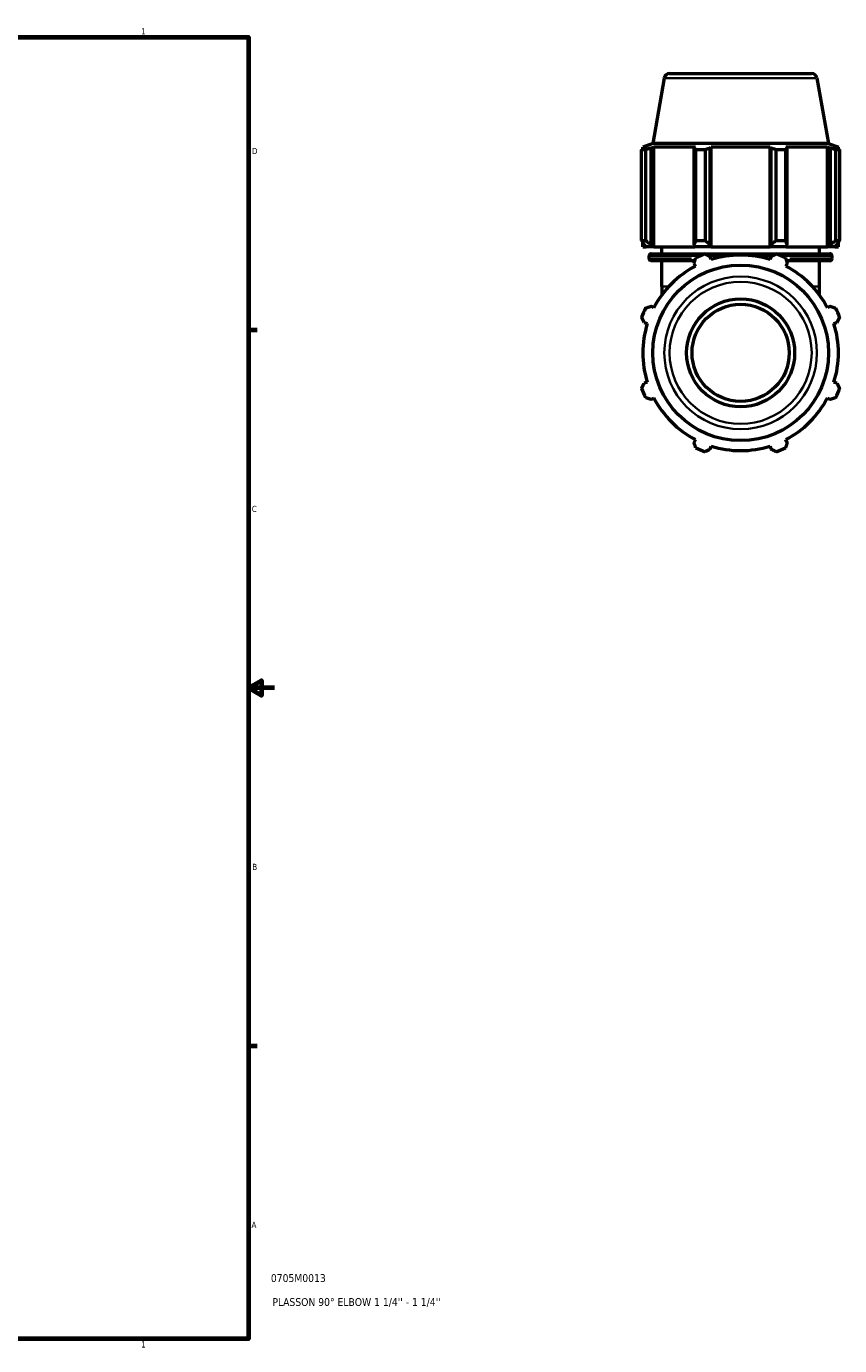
# Model space of a CAD drawing. Header units: inches. Extents: x 0.1 to 51.1, y -19.9 to 46.3.
# Tile 5 of 6: x 30.1 to 42.6, y 0.9 to 21.2. Entities that reach past the tile are written whole.
import ezdxf

# ---------------------------------------------------------------- set-up
doc = ezdxf.new("R2010")
doc.units = ezdxf.units.IN
doc.header["$MEASUREMENT"] = 0
for name, color, linetype, lineweight in [('Border (ANSI)', 7, 'Continuous', 70), ('Title (ANSI)', 7, 'Continuous', 50), ('Visible (ANSI)', 7, 'Continuous', 50), ('Visible Narrow (ANSI)', 7, 'Continuous', 35)]:
    doc.layers.add(name, color=color, linetype=linetype, lineweight=lineweight)
doc.styles.add('Note Text (ANSI)', font='tahoma.ttf')
doc.styles.add('Text Style29', font='tahoma.ttf')

# ---------------------------------------------------------------- blocks, each defined once
blk = doc.blocks.new('Borders Default Border')
at = {"layer": 'Border (ANSI)'}
for p, q in [((33.5, 16.5), (33.634, 16.5)), ((33.5, 5.5), (33.634, 5.5))]:
    blk.add_line(p, q, dxfattribs=at)
at = {"layer": 'Border (ANSI)', "flags": 128}
for points in [[(0.5, 1), (0.5, 21), (33.5, 21), (33.5, 1), (0.5, 1)], [(33.9, 11), (33.5, 11), (33.7, 11.115), (33.7, 10.885), (33.5, 11)]]:
    blk.add_lwpolyline(points, dxfattribs=at)
at = {"layer": 'Border (ANSI)', "color": 5, "true_color": 0x0000ff, "char_height": 0.0945, "attachment_point": 7, "style": 'Note Text (ANSI)'}
for s, insert in [('1', (31.854, 21.04)), ('D', (33.553, 19.203)), ('C', (33.552, 13.701)), ('B', (33.558, 8.203)), ('A', (33.547, 2.703)), ('1', (31.854, 0.866))]:
    blk.add_mtext(s, dxfattribs=dict(at, insert=insert))
blk = doc.blocks.new('Title Blocks ANSI - Large')
at = {"layer": 'Title (ANSI)', "color": 5, "true_color": 0x0000ff, "style": 'Text Style29'}
for tag, p in [('PART_NUMBER_001', (0.345, 0.873)), ('DESCRIPTION_001', (0.369, 0.505))]:
    blk.add_attdef(tag, p, '', height=0.12, dxfattribs=at)

msp = doc.modelspace()

# ---------------------------------------------------------------- linework, layer by layer
at = {"layer": 'Visible (ANSI)'}
for p, q in [((39.884, 20.369), (39.707, 19.365)), ((39.966, 20.438), (42.147, 20.438)), ((42.229, 20.369), (42.406, 19.365)), ((39.537, 17.875), (39.537, 19.269)), ((39.596, 19.269), (39.537, 19.269)), ((39.707, 19.365), (39.555, 19.31)), ((39.624, 19.31), (39.555, 19.31)), ((39.555, 19.279), (39.555, 19.31)), ((39.624, 19.31), (39.578, 19.292)), ((39.596, 19.269), (39.596, 17.875)), ((39.682, 19.292), (39.725, 19.31)), ((39.682, 17.81), (39.682, 19.292)), ((42.406, 19.365), (39.707, 19.365)), ((40.363, 19.31), (39.725, 19.31)), ((39.725, 17.778), (39.725, 19.31)), ((40.363, 19.31), (40.341, 19.292)), ((40.341, 19.292), (40.341, 17.81)), ((40.369, 17.875), (40.369, 19.269)), ((40.51, 19.269), (40.369, 19.269)), ((40.51, 19.269), (40.51, 17.875)), ((40.591, 19.292), (40.605, 19.31)), ((40.591, 17.81), (40.591, 19.292)), ((41.508, 19.31), (40.605, 19.31)), ((40.605, 17.778), (40.605, 19.31)), ((41.508, 19.31), (41.523, 19.292)), ((41.508, 17.778), (41.508, 19.31)), ((41.523, 19.292), (41.523, 17.81)), ((41.604, 17.875), (41.604, 19.269)), ((41.745, 19.269), (41.604, 19.269)), ((41.745, 19.269), (41.745, 17.875)), ((41.773, 19.292), (41.75, 19.31)), ((42.389, 19.31), (41.75, 19.31)), ((41.773, 17.81), (41.773, 19.292)), ((42.389, 19.31), (42.432, 19.292)), ((42.389, 17.778), (42.389, 19.31)), ((42.406, 19.365), (42.559, 19.31)), ((42.432, 19.292), (42.432, 17.81)), ((42.535, 19.292), (42.489, 19.31)), ((42.559, 19.31), (42.489, 19.31)), ((42.518, 17.875), (42.518, 19.269)), ((42.576, 19.269), (42.518, 19.269)), ((42.559, 19.279), (42.559, 19.31)), ((42.576, 19.269), (42.576, 17.875)), ((39.537, 17.875), (39.596, 17.875)), ((39.555, 17.778), (39.555, 17.847)), ((40.369, 17.875), (40.51, 17.875)), ((41.604, 17.875), (41.745, 17.875)), ((42.518, 17.875), (42.576, 17.875)), ((42.559, 17.778), (42.559, 17.847)), ((39.555, 17.778), (39.609, 17.778)), ((39.578, 17.81), (39.609, 17.778)), ((39.71, 17.778), (39.609, 17.778)), ((39.652, 17.597), (39.652, 17.638)), ((39.71, 17.778), (39.682, 17.81)), ((39.685, 17.671), (42.429, 17.671)), ((39.725, 17.778), (39.71, 17.778)), ((39.725, 17.778), (40.356, 17.778)), ((39.846, 17.671), (39.846, 17.778)), ((40.341, 17.81), (40.356, 17.778)), ((40.6, 17.778), (40.356, 17.778)), ((40.6, 17.778), (40.591, 17.81)), ((40.605, 17.778), (40.6, 17.778)), ((40.605, 17.778), (41.508, 17.778)), ((41.513, 17.778), (41.508, 17.778)), ((41.523, 17.81), (41.513, 17.778)), ((41.758, 17.778), (41.513, 17.778)), ((41.758, 17.778), (41.773, 17.81)), ((41.758, 17.778), (42.389, 17.778)), ((42.268, 17.671), (42.268, 17.778)), ((42.403, 17.778), (42.389, 17.778)), ((42.432, 17.81), (42.403, 17.778)), ((42.505, 17.778), (42.403, 17.778)), ((42.462, 17.597), (42.462, 17.638)), ((42.505, 17.778), (42.535, 17.81)), ((42.505, 17.778), (42.559, 17.778)), ((40.354, 17.564), (39.685, 17.564)), ((39.846, 17.168), (39.846, 17.564)), ((40.341, 17.523), (40.363, 17.48)), ((40.605, 17.58), (40.591, 17.627)), ((41.523, 17.627), (41.508, 17.58)), ((41.75, 17.48), (41.773, 17.523)), ((42.429, 17.564), (41.759, 17.564)), ((42.268, 17.168), (42.268, 17.564)), ((39.846, 17.168), (39.846, 17.036)), ((42.268, 17.036), (42.268, 17.168)), ((39.725, 16.842), (39.682, 16.864)), ((42.432, 16.864), (42.389, 16.842)), ((39.578, 16.614), (39.624, 16.6)), ((42.489, 16.6), (42.535, 16.614)), ((39.624, 15.696), (39.578, 15.682)), ((42.535, 15.682), (42.489, 15.696)), ((39.682, 15.432), (39.725, 15.454)), ((42.389, 15.454), (42.432, 15.432)), ((40.363, 14.816), (40.341, 14.773)), ((41.773, 14.773), (41.75, 14.816)), ((40.591, 14.669), (40.605, 14.716)), ((41.508, 14.716), (41.523, 14.669))]:
    msp.add_line(p, q, dxfattribs=at)
for radius in [1.349, 0.829, 0.746]:
    msp.add_circle((41.057, 16.148), radius, dxfattribs=at)
for centre, radius, start, end in [((39.966, 20.355), 0.0829, 90, 170), ((42.147, 20.355), 0.0829, 10, 90), ((39.685, 17.638), 0.0331, 90, 180), ((41.057, 16.148), 1.615, 109.792, 115.208), ((41.057, 16.148), 1.502, 72.5, 107.5), ((41.057, 16.148), 1.615, 64.792, 70.208), ((42.429, 17.638), 0.0331, 0, 90), ((39.685, 17.597), 0.0331, 180, 270), ((41.057, 16.148), 1.502, 117.5, 152.5), ((41.057, 16.148), 1.502, 27.5, 62.5), ((42.429, 17.597), 0.0331, 270, 0), ((41.057, 16.148), 1.615, 154.792, 160.208), ((41.057, 16.148), 1.615, 19.792, 25.208), ((41.057, 16.148), 1.502, 162.5, 197.5), ((41.057, 16.148), 1.502, 342.5, 17.5), ((41.057, 16.148), 1.615, 199.792, 205.208), ((41.057, 16.148), 1.502, 207.5, 242.5), ((41.057, 16.148), 1.502, 297.5, 332.5), ((41.057, 16.148), 1.615, 334.792, 340.208), ((41.057, 16.148), 1.615, 244.792, 250.208), ((41.057, 16.148), 1.502, 252.5, 287.5), ((41.057, 16.148), 1.615, 289.792, 295.208)]:
    msp.add_arc(centre, radius, start, end, dxfattribs=at)
for points, weights in [([(39.537, 19.269), (39.558, 19.281), (39.578, 19.292)], [1, 1.00196220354, 1.00310872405]), ([(39.682, 19.292), (39.639, 19.281), (39.596, 19.269)], [1.00310872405, 1.00196220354, 1]), ([(40.369, 19.269), (40.355, 19.281), (40.341, 19.292)], [1, 1.00196220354, 1.00310872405]), ([(40.591, 19.292), (40.551, 19.281), (40.51, 19.269)], [1.00310872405, 1.00196220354, 1]), ([(41.604, 19.269), (41.562, 19.281), (41.523, 19.292)], [1, 1.00196220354, 1.00310872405]), ([(41.773, 19.292), (41.759, 19.281), (41.745, 19.269)], [1.00310872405, 1.00196220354, 1]), ([(42.518, 19.269), (42.474, 19.281), (42.432, 19.292)], [1, 1.00196220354, 1.00310872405]), ([(42.535, 19.292), (42.555, 19.281), (42.576, 19.269)], [1.00310872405, 1.00196220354, 1]), ([(39.537, 17.875), (39.558, 17.841), (39.578, 17.81)], [1.01616749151, 1.011488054, 1.00600826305]), ([(39.682, 17.81), (39.639, 17.841), (39.596, 17.875)], [1.00600826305, 1.011488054, 1.01616749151]), ([(40.369, 17.875), (40.355, 17.841), (40.341, 17.81)], [1.01616749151, 1.011488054, 1.00600826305]), ([(40.591, 17.81), (40.551, 17.841), (40.51, 17.875)], [1.00600826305, 1.011488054, 1.01616749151]), ([(41.604, 17.875), (41.562, 17.841), (41.523, 17.81)], [1.01616749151, 1.011488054, 1.00600826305]), ([(41.773, 17.81), (41.759, 17.841), (41.745, 17.875)], [1.00600826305, 1.011488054, 1.01616749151]), ([(42.518, 17.875), (42.474, 17.841), (42.432, 17.81)], [1.01616749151, 1.011488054, 1.00600826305]), ([(42.535, 17.81), (42.555, 17.841), (42.576, 17.875)], [1.00600826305, 1.011488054, 1.01616749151]), ([(40.51, 17.668), (40.551, 17.647), (40.591, 17.627)], [1, 1.00196220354, 1.00310872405]), ([(41.523, 17.627), (41.562, 17.647), (41.604, 17.668)], [1.00310872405, 1.00196220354, 1]), ([(40.341, 17.523), (40.355, 17.565), (40.369, 17.609)], [1.00310872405, 1.00196220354, 1]), ([(41.745, 17.609), (41.759, 17.565), (41.773, 17.523)], [1, 1.00196220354, 1.00310872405]), ([(39.596, 16.836), (39.639, 16.85), (39.682, 16.864)], [1, 1.00196220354, 1.00310872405]), ([(42.432, 16.864), (42.474, 16.85), (42.518, 16.836)], [1.00310872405, 1.00196220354, 1]), ([(39.578, 16.614), (39.558, 16.654), (39.537, 16.695)], [1.00310872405, 1.00196220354, 1]), ([(42.576, 16.695), (42.555, 16.654), (42.535, 16.614)], [1, 1.00196220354, 1.00310872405]), ([(39.537, 15.601), (39.558, 15.642), (39.578, 15.682)], [1, 1.00196220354, 1.00310872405]), ([(42.535, 15.682), (42.555, 15.642), (42.576, 15.601)], [1.00310872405, 1.00196220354, 1]), ([(39.682, 15.432), (39.639, 15.446), (39.596, 15.46)], [1.00310872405, 1.00196220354, 1]), ([(42.518, 15.46), (42.474, 15.446), (42.432, 15.432)], [1, 1.00196220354, 1.00310872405]), ([(40.369, 14.687), (40.355, 14.731), (40.341, 14.773)], [1, 1.00196220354, 1.00310872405]), ([(40.591, 14.669), (40.551, 14.649), (40.51, 14.628)], [1.00310872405, 1.00196220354, 1]), ([(41.604, 14.628), (41.562, 14.649), (41.523, 14.669)], [1, 1.00196220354, 1.00310872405]), ([(41.773, 14.773), (41.759, 14.731), (41.745, 14.687)], [1.00310872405, 1.00196220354, 1])]:
    msp.add_rational_spline(points, weights, degree=2, dxfattribs=at)
at = {"layer": 'Visible Narrow (ANSI)'}
for p, q in [((42.215, 20.369), (39.899, 20.369)), ((40.364, 17.638), (39.654, 17.638)), ((40.851, 17.638), (40.583, 17.638)), ((41.531, 17.638), (41.263, 17.638)), ((42.46, 17.638), (41.749, 17.638)), ((39.654, 17.597), (40.301, 17.597)), ((40.603, 17.597), (40.658, 17.597)), ((41.456, 17.597), (41.511, 17.597)), ((41.812, 17.597), (42.46, 17.597)), ((39.944, 17.168), (39.846, 17.168)), ((42.268, 17.168), (42.17, 17.168))]:
    msp.add_line(p, q, dxfattribs=at)
for radius in [1.172, 1.091]:
    msp.add_circle((41.057, 16.148), radius, dxfattribs=at)

# ---------------------------------------------------------------- block references
msp.add_blockref('Borders Default Border', (0, 0))
msp.add_blockref('Title Blocks ANSI - Large', (33.5, 1)).add_auto_attribs({'PART_NUMBER_001': '0705M0013', 'DESCRIPTION_001': "PLASSON 90° ELBOW 1 1/4'' - 1 1/4''"})

doc.saveas('drawing.dxf')
